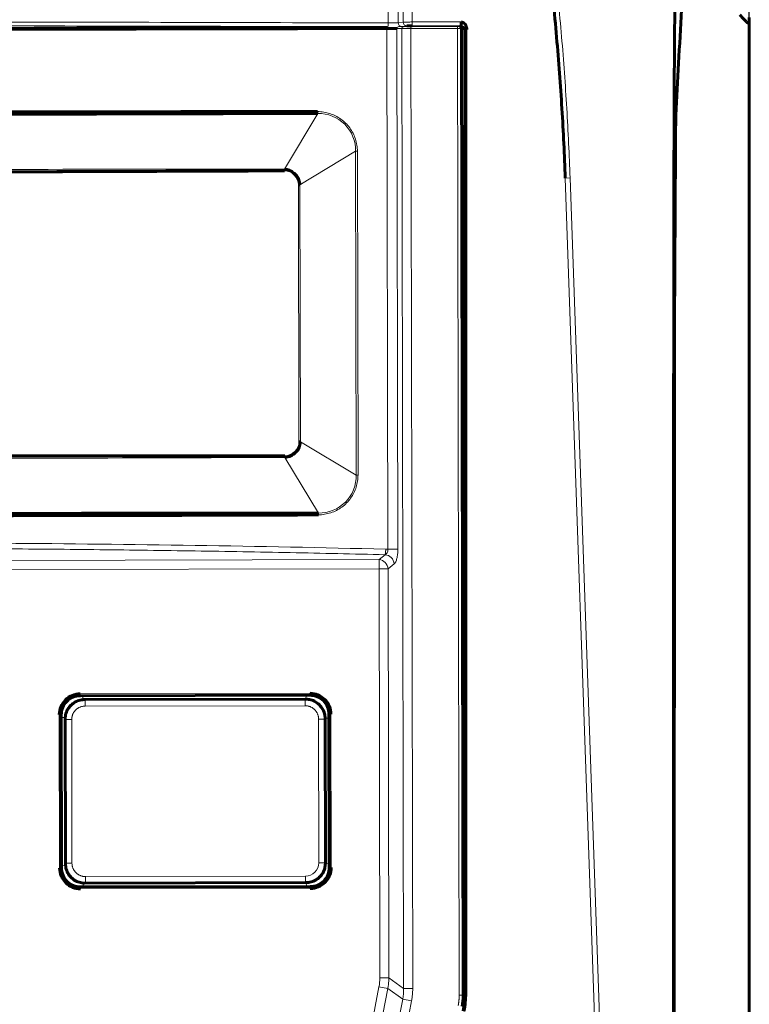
# Model space of a CAD drawing. Header units: millimetres. Extents: x 0 to 594, y 0 to 420.
# Tile 10 of 18: x 167 to 205, y 228 to 280. Entities that reach past the tile are written whole.
import ezdxf

# ---------------------------------------------------------------- set-up
doc = ezdxf.new("R2010")
doc.units = ezdxf.units.MM
doc.linetypes.add('K5LT_BASIC', pattern=[0])
doc.linetypes.add('K5LT_THIN', pattern=[0])
doc.layers.add('Системный слой', color=7, linetype='Continuous')
doc.styles.add('KDIMTEXTSTYLE', font='GOST_AU.SHX', dxfattribs={"width": 0.96, "oblique": 15, "height": 5})
doc.dimstyles.new('KDIMSTYLE (1.00)', dxfattribs={"dimtxt": 5, "dimasz": 1, "dimexe": 2, "dimexo": 0, "dimgap": 1, "dimtad": 1, "dimtxsty": 'KDIMTEXTSTYLE', "dimsah": 1, "dimcen": 0, "dimdle": 1, "dimadec": 0, "dimazin": 0, "dimtfac": 0.667, "dimtmove": 0, "dimatfit": 3, "dimfxl": 1, "dimtvp": 1, "dimtolj": 1, "dimtzin": 0, "dimarcsym": 0})

# ---------------------------------------------------------------- blocks, each defined once
blk = doc.blocks.new('KDIMARROW_01')
at = {"layer": 'Системный слой'}
blk.add_hatch(color=0, dxfattribs=at).paths.add_polyline_path([(0, 0), (-5, 0.658), (-4.5, 0), (-5, -0.658)])
at = {"layer": 'Системный слой', "color": 0, "linetype": 'K5LT_THIN', "lineweight": 18}
for p, q in [((-4.5, 0), (-5, 0.658)), ((-5, 0.658), (0, 0)), ((0, 0), (-5, -0.658)), ((-5, -0.658), (-4.5, 0)), ((0, 0), (-1, 0))]:
    blk.add_line(p, q, dxfattribs=at)

msp = doc.modelspace()

# ---------------------------------------------------------------- linework, layer by layer
at = {"layer": 'Системный слой', "color": 7, "linetype": 'K5LT_THIN', "lineweight": 18}
for p, q in [((186.125, 284.388), (186.125, 279.737)), ((186.648, 283.881), (186.648, 279.753)), ((186.908, 279.78), (186.908, 283.154)), ((187.382, 283.027), (187.382, 279.788)), ((186.057, 279.448), (186.108, 252.194)), ((186.84, 279.445), (186.58, 279.448)), ((186.58, 279.448), (186.631, 252.195)), ((186.648, 279.753), (186.908, 279.78)), ((186.934, 279.545), (186.674, 279.549)), ((186.838, 279.553), (187.098, 279.581)), ((186.934, 229.207), (186.84, 279.445)), ((187.314, 279.544), (189.745, 279.549)), ((187.314, 279.544), (187.314, 279.444)), ((189.745, 279.449), (187.314, 279.444)), ((187.314, 279.444), (187.408, 229.207)), ((187.382, 279.788), (189.936, 279.788)), ((187.382, 279.788), (187.382, 279.588)), ((187.382, 279.588), (189.936, 279.588)), ((189.745, 279.549), (189.745, 279.449)), ((189.84, 228.848), (189.745, 279.449)), ((189.846, 279.55), (189.852, 279.558)), ((189.936, 279.588), (189.936, 279.532)), ((189.954, 279.457), (189.945, 279.451)), ((189.945, 279.451), (190.04, 228.848)), ((190.236, 279.391), (190.236, 228.966)), ((180.691, 272.081), (182.436, 275.002)), ((181.504, 271.264), (184.421, 273.021)), ((184.453, 256.075), (184.421, 273.021)), ((184.513, 273.021), (184.421, 273.021)), ((184.545, 256.075), (184.513, 273.021)), ((195.641, 271.631), (195.391, 271.622)), ((195.391, 271.622), (198.154, 192.743)), ((195.641, 271.631), (198.403, 192.752)), ((181.456, 257.821), (181.431, 271.264)), ((181.504, 271.264), (181.53, 257.821)), ((184.453, 256.075), (181.53, 257.821)), ((180.719, 257.001), (182.476, 254.087)), ((184.453, 256.075), (184.545, 256.075)), ((186.108, 252.194), (186.631, 252.195)), ((126.366, 251.538), (185.645, 251.649)), ((185.964, 251.907), (185.645, 251.649)), ((185.646, 251.166), (185.645, 251.649)), ((185.646, 251.166), (126.367, 251.055)), ((186.121, 251.167), (185.646, 251.166)), ((185.686, 229.753), (185.646, 251.166)), ((186.121, 251.167), (186.44, 251.425)), ((186.121, 251.167), (186.161, 229.754)), ((170.01, 244.63), (182.028, 244.652)), ((170.01, 244.63), (170.01, 244.53)), ((182.028, 244.552), (170.01, 244.53)), ((170.014, 244.525), (170.01, 244.53)), ((170.15, 244.319), (170.145, 244.526)), ((170.26, 244.281), (170.219, 244.321)), ((170.26, 244.281), (181.779, 244.303)), ((170.26, 244.281), (170.26, 243.981)), ((181.82, 244.343), (181.779, 244.303)), ((181.78, 244.003), (181.779, 244.303)), ((181.831, 244.548), (181.82, 244.343)), ((182.024, 244.548), (182.028, 244.552)), ((182.028, 244.552), (182.028, 244.652)), ((181.78, 244.003), (170.26, 243.981)), ((168.927, 235.51), (168.912, 243.528)), ((169.012, 243.528), (168.912, 243.528)), ((169.012, 243.528), (169.027, 235.51)), ((169.016, 243.524), (169.012, 243.528)), ((169.016, 243.393), (169.224, 243.388)), ((169.221, 243.319), (169.262, 243.279)), ((169.562, 243.28), (169.262, 243.279)), ((169.276, 235.759), (169.262, 243.279)), ((169.562, 243.28), (169.576, 235.76)), ((182.781, 243.305), (182.481, 243.304)), ((182.495, 235.784), (182.481, 243.304)), ((182.781, 243.305), (182.821, 243.345)), ((182.781, 243.305), (182.795, 235.785)), ((182.821, 243.345), (183.026, 243.357)), ((183.026, 243.55), (183.03, 243.554)), ((183.045, 235.536), (183.03, 243.554)), ((183.13, 243.554), (183.03, 243.554)), ((183.13, 243.554), (183.145, 235.536)), ((168.927, 235.51), (169.027, 235.51)), ((169.031, 235.514), (169.027, 235.51)), ((169.238, 235.65), (169.031, 235.645)), ((169.276, 235.759), (169.236, 235.719)), ((169.276, 235.759), (169.576, 235.76)), ((182.495, 235.784), (182.795, 235.785)), ((182.836, 235.745), (182.795, 235.785)), ((183.04, 235.733), (182.836, 235.745)), ((183.041, 235.54), (183.045, 235.536)), ((183.045, 235.536), (183.145, 235.536)), ((170.277, 235.061), (181.797, 235.083)), ((170.277, 235.061), (170.277, 234.761)), ((181.797, 234.783), (181.797, 235.083)), ((170.029, 234.512), (182.047, 234.534)), ((170.033, 234.516), (170.029, 234.512)), ((170.029, 234.512), (170.029, 234.412)), ((170.164, 234.516), (170.168, 234.723)), ((170.237, 234.721), (170.277, 234.761)), ((181.797, 234.783), (170.277, 234.761)), ((181.797, 234.783), (181.838, 234.743)), ((181.838, 234.743), (181.85, 234.538)), ((182.043, 234.539), (182.047, 234.534)), ((182.047, 234.434), (182.047, 234.534)), ((182.047, 234.434), (170.029, 234.412)), ((185.686, 229.753), (186.161, 229.754)), ((186.934, 229.207), (186.161, 229.754)), ((185.643, 229.287), (182.656, 213.765)), ((186.103, 229.198), (183.116, 213.677)), ((186.103, 229.198), (185.643, 229.287)), ((186.103, 229.198), (186.887, 228.643)), ((186.934, 229.207), (187.408, 229.207)), ((189.84, 228.848), (190.04, 228.848)), ((190.04, 228.848), (190.048, 228.847)), ((190.236, 228.966), (190.136, 228.966)), ((183.781, 212.503), (186.887, 228.643)), ((184.241, 212.415), (187.347, 228.554)), ((187.347, 228.554), (186.887, 228.643))]:
    msp.add_line(p, q, dxfattribs=at)
at = {"layer": 'Системный слой', "color": 150, "linetype": 'K5LT_BASIC', "lineweight": 60, "true_color": 0x0080ff}
for p, q in [((205.024, 280.027), (205.024, 279.667)), ((189.921, 279.532), (189.936, 279.532)), ((189.954, 279.457), (190.048, 228.847)), ((190.136, 279.393), (190.136, 228.966)), ((190.136, 279.391), (190.136, 228.966)), ((205.024, 279.667), (205.024, 275.69)), ((205.024, 275.69), (205.024, 215.688)), ((201.162, 273.172), (201.165, 273.753)), ((201.162, 273.172), (201.162, 273.117)), ((201.109, 263.887), (201.162, 273.117)), ((169.999, 271.957), (168.775, 271.957)), ((180.691, 272.081), (180.692, 271.997)), ((181.504, 271.264), (181.431, 271.264)), ((201.101, 260.726), (201.077, 194.216)), ((181.456, 257.821), (181.53, 257.821)), ((180.719, 257.001), (180.72, 257.084)), ((201.045, 192.792), (201.063, 256.482)), ((170.014, 244.525), (182.024, 244.548)), ((181.82, 244.343), (170.219, 244.321)), ((169.031, 235.514), (169.016, 243.524)), ((169.221, 243.319), (169.236, 235.719)), ((182.836, 235.745), (182.821, 243.345)), ((183.026, 243.55), (183.041, 235.54)), ((182.043, 234.539), (170.033, 234.516)), ((170.237, 234.721), (181.838, 234.743))]:
    msp.add_line(p, q, dxfattribs=at)
at = {"layer": 'Системный слой', "color": 7, "linetype": 'K5LT_THIN', "lineweight": 18}
for centre, radius, start, end in [((181.795, 235.783), 0.7, 270.1006, 0.1139), ((185.136, 228.966), 5.1, 349, 0)]:
    msp.add_arc(centre, radius, start, end, dxfattribs=at)
at = {"layer": 'Системный слой', "color": 150, "linetype": 'K5LT_BASIC', "lineweight": 60, "true_color": 0x0080ff}
msp.add_arc((185.136, 228.966), 5, 349, 0, dxfattribs=at)
at = {"layer": 'Системный слой', "color": 7, "linetype": 'K5LT_THIN', "lineweight": 18}
for centre, major_axis, ratio, start_param, end_param in [((186.106, 279.737), (0.001, 0.2), 0.096847, 3.176663, 4.712718), ((186.675, 279.449), (0.0014, 0.1), 0.948678, 0.016557, 1.590801), ((186.838, 279.753), (0.021, -0.199), 0.948163, 4.613382, 6.173142), ((187.098, 279.78), (0.021, -0.199), 0.948163, 4.613382, 6.173141), ((187.314, 279.546), (0.4, 0.001), 0.005226, 3.463307, 4.712371), ((185.646, 251.166), (-0.314, 0.389), 0.919448, 4.075876, 5.564735), ((185.965, 251.424), (-0.314, 0.389), 0.919448, 4.075876, 5.564735)]:
    msp.add_ellipse(centre, major_axis=major_axis, ratio=ratio, start_param=start_param, end_param=end_param, dxfattribs=at)
at = {"layer": 'Системный слой', "color": 150, "linetype": 'K5LT_BASIC', "lineweight": 60, "true_color": 0x0080ff}
for points in [[(201.615, 283.273), (201.567, 282.314), (201.47, 280.416), (201.326, 277.63), (201.229, 275.812), (201.181, 274.913)], [(194.555, 282.857), (194.701, 281.55), (194.956, 278.975), (195.233, 275.234), (195.349, 272.814), (195.391, 271.622)], [(205.024, 279.667), (204.998, 279.689), (204.934, 279.747), (204.813, 279.865), (204.674, 280.007), (204.573, 280.114), (204.52, 280.17)], [(186.057, 279.448), (186.28, 279.448), (186.509, 279.449), (186.58, 279.448)], [(187.098, 279.581), (187.103, 279.581), (187.115, 279.582), (187.143, 279.584), (187.183, 279.585), (187.236, 279.587), (187.304, 279.588), (187.355, 279.588), (187.382, 279.588)], [(189.954, 279.457), (189.953, 279.525), (189.92, 279.558), (189.852, 279.558)], [(190.236, 279.391), (190.238, 279.429), (190.232, 279.503), (190.198, 279.611), (190.137, 279.7), (190.048, 279.769), (189.976, 279.785), (189.936, 279.788)], [(189.936, 279.788), (189.937, 279.753), (189.937, 279.684), (189.937, 279.609), (189.936, 279.589), (189.936, 279.588)], [(190.136, 279.332), (190.136, 279.398), (190.086, 279.481), (190.003, 279.532), (189.936, 279.532)], [(182.436, 275.002), (164.829, 274.953), (147.095, 274.919), (129.488, 274.902)], [(182.432, 275.1), (176.572, 275.101), (164.8, 275.074), (147.124, 275.041), (135.352, 275.024), (129.492, 275.001)], [(201.165, 273.753), (201.167, 273.956), (201.169, 274.323), (201.175, 274.732), (201.178, 274.874), (201.181, 274.913)], [(180.692, 271.997), (175.681, 271.975), (165.327, 271.938), (148.068, 271.904), (136.88, 271.902), (131.243, 271.905)], [(181.504, 271.264), (181.501, 271.356), (181.46, 271.528), (181.356, 271.731), (181.153, 271.932), (180.966, 272.03), (180.789, 272.076), (180.691, 272.081)], [(201.101, 260.726), (201.102, 261.162), (201.102, 261.978), (201.105, 263.088), (201.108, 263.64), (201.109, 263.887)], [(180.719, 257.001), (180.83, 257.006), (181.041, 257.06), (181.312, 257.257), (181.472, 257.505), (181.526, 257.71), (181.53, 257.821)], [(131.271, 256.992), (136.283, 257.014), (146.636, 257.051), (163.896, 257.085), (175.083, 257.087), (180.72, 257.084)], [(129.527, 253.987), (147.134, 254.036), (164.868, 254.07), (182.476, 254.087)], [(129.531, 253.889), (135.391, 253.888), (147.163, 253.915), (164.839, 253.948), (176.612, 253.965), (182.471, 253.988)], [(170.01, 244.63), (169.858, 244.627), (169.58, 244.572), (169.212, 244.327), (168.968, 243.958), (168.914, 243.679), (168.912, 243.528)], [(170.014, 244.525), (169.883, 244.525), (169.622, 244.473), (169.289, 244.25), (169.068, 243.916), (169.016, 243.655), (169.016, 243.524)], [(169.224, 243.388), (169.23, 243.483), (169.271, 243.672), (169.409, 243.926), (169.613, 244.131), (169.867, 244.27), (170.055, 244.312), (170.15, 244.319)], [(170.219, 244.321), (170.212, 244.321), (170.196, 244.321), (170.173, 244.32), (170.158, 244.319), (170.15, 244.319)], [(181.82, 244.343), (181.907, 244.343), (182.081, 244.32), (182.325, 244.22), (182.535, 244.059), (182.696, 243.85), (182.798, 243.607), (182.821, 243.432), (182.821, 243.345)], [(183.026, 243.55), (183.025, 243.681), (182.973, 243.942), (182.75, 244.275), (182.416, 244.497), (182.155, 244.548), (182.024, 244.548)], [(183.13, 243.554), (183.127, 243.706), (183.072, 243.985), (182.827, 244.352), (182.458, 244.596), (182.179, 244.65), (182.028, 244.652)], [(169.224, 243.388), (169.223, 243.381), (169.222, 243.365), (169.221, 243.342), (169.221, 243.327), (169.221, 243.319)], [(168.927, 235.51), (168.93, 235.358), (168.985, 235.079), (169.23, 234.712), (169.599, 234.468), (169.877, 234.414), (170.029, 234.412)], [(169.031, 235.514), (169.031, 235.383), (169.084, 235.122), (169.307, 234.789), (169.64, 234.567), (169.902, 234.516), (170.033, 234.516)], [(169.236, 235.719), (169.236, 235.711), (169.236, 235.696), (169.237, 235.673), (169.238, 235.658), (169.238, 235.65)], [(170.168, 234.723), (170.073, 234.73), (169.885, 234.77), (169.63, 234.909), (169.425, 235.113), (169.286, 235.367), (169.245, 235.555), (169.238, 235.65)], [(182.836, 235.745), (182.836, 235.657), (182.813, 235.483), (182.712, 235.239), (182.552, 235.029), (182.343, 234.868), (182.099, 234.766), (181.925, 234.743), (181.838, 234.743)], [(182.043, 234.539), (182.173, 234.539), (182.435, 234.591), (182.768, 234.814), (182.989, 235.148), (183.041, 235.409), (183.041, 235.54)], [(182.047, 234.434), (182.199, 234.437), (182.477, 234.492), (182.845, 234.737), (183.088, 235.106), (183.143, 235.385), (183.145, 235.536)], [(170.168, 234.723), (170.176, 234.723), (170.191, 234.722), (170.214, 234.721), (170.23, 234.721), (170.237, 234.721)], [(189.994, 228.274), (190.031, 228.464), (190.049, 228.655), (190.048, 228.847)]]:
    msp.add_open_spline(points, degree=3, dxfattribs=at)
at = {"layer": 'Системный слой', "color": 7, "linetype": 'K5LT_THIN', "lineweight": 18}
for points in [[(194.821, 282.887), (194.965, 281.578), (195.217, 278.997), (195.488, 275.25), (195.601, 272.825), (195.641, 271.631)], [(125.919, 279.737), (132.587, 279.759), (145.965, 279.79), (166.079, 279.79), (179.457, 279.759), (186.125, 279.737)], [(125.938, 279.537), (132.611, 279.559), (145.965, 279.59), (166.079, 279.59), (179.433, 279.559), (186.106, 279.537)], [(186.125, 279.737), (186.148, 279.737), (186.191, 279.737), (186.252, 279.737), (186.313, 279.737), (186.375, 279.739), (186.438, 279.74), (186.503, 279.742), (186.564, 279.746), (186.614, 279.749), (186.639, 279.752), (186.648, 279.753)], [(186.84, 279.445), (186.862, 279.445), (186.933, 279.444), (187.106, 279.444), (187.245, 279.444), (187.314, 279.444)], [(186.908, 279.78), (186.916, 279.781), (186.936, 279.782), (186.983, 279.784), (187.05, 279.785), (187.139, 279.786), (187.251, 279.787), (187.337, 279.788), (187.382, 279.788)], [(189.745, 279.449), (189.78, 279.449), (189.85, 279.449), (189.926, 279.449), (189.945, 279.451), (189.945, 279.451)], [(189.936, 279.588), (189.96, 279.588), (190.007, 279.58), (190.071, 279.544), (190.122, 279.48), (190.136, 279.422), (190.136, 279.391)], [(190.136, 279.391), (190.136, 279.395), (190.146, 279.388), (190.184, 279.389), (190.219, 279.393), (190.236, 279.391)], [(184.513, 273.021), (184.513, 273.127), (184.497, 273.339), (184.422, 273.66), (184.294, 273.966), (184.12, 274.249), (183.905, 274.501), (183.653, 274.712), (183.372, 274.88), (183.072, 275.004), (182.755, 275.072), (182.548, 275.1), (182.432, 275.1)], [(182.436, 275.002), (182.438, 275.029), (182.432, 275.069), (182.432, 275.1)], [(182.436, 275.002), (182.956, 275.014), (184.006, 274.594), (184.433, 273.542), (184.421, 273.021)], [(180.691, 272.081), (172.45, 272.09), (155.967, 272.042), (139.485, 272.028), (131.244, 271.988)], [(180.692, 271.997), (181.075, 272), (181.43, 271.648), (181.431, 271.264)], [(181.456, 257.821), (181.457, 257.436), (181.102, 257.083), (180.72, 257.084)], [(131.272, 256.908), (139.513, 256.899), (155.996, 256.947), (172.478, 256.961), (180.719, 257.001)], [(182.471, 253.988), (182.589, 253.988), (182.798, 254.018), (183.124, 254.09), (183.43, 254.221), (183.709, 254.394), (183.957, 254.608), (184.167, 254.86), (184.336, 255.142), (184.459, 255.446), (184.53, 255.763), (184.545, 255.97), (184.545, 256.075)], [(184.453, 256.075), (184.466, 255.554), (184.044, 254.5), (182.995, 254.076), (182.476, 254.087)], [(182.476, 254.087), (182.477, 254.055), (182.471, 254.024), (182.471, 253.988)], [(186, 252.196), (179.347, 252.357), (166.025, 252.562), (145.983, 252.524), (132.662, 252.269), (126.01, 252.084)], [(186.108, 252.194), (186.114, 252.061), (186.05, 251.938), (185.964, 251.907)], [(186, 252.196), (186.038, 252.195), (186.07, 252.195), (186.108, 252.194)], [(186.631, 252.195), (186.631, 252.1), (186.62, 251.925), (186.585, 251.713), (186.52, 251.519), (186.468, 251.448), (186.44, 251.425)], [(169.012, 243.528), (169.011, 244.053), (169.488, 244.529), (170.01, 244.53)], [(169.262, 243.279), (169.261, 243.367), (169.284, 243.541), (169.385, 243.786), (169.545, 243.995), (169.754, 244.156), (169.998, 244.257), (170.172, 244.281), (170.26, 244.281)], [(181.779, 244.303), (181.867, 244.303), (182.042, 244.28), (182.286, 244.179), (182.495, 244.019), (182.656, 243.81), (182.758, 243.566), (182.781, 243.392), (182.781, 243.305)], [(182.028, 244.552), (182.553, 244.554), (183.029, 244.076), (183.03, 243.554)], [(170.029, 234.512), (169.504, 234.51), (169.028, 234.988), (169.027, 235.51)], [(170.277, 234.761), (170.19, 234.761), (170.015, 234.784), (169.771, 234.885), (169.561, 235.045), (169.401, 235.254), (169.299, 235.498), (169.276, 235.672), (169.276, 235.759)], [(182.795, 235.785), (182.795, 235.697), (182.773, 235.523), (182.672, 235.278), (182.511, 235.069), (182.302, 234.908), (182.059, 234.807), (181.884, 234.783), (181.797, 234.783)], [(183.045, 235.536), (183.046, 235.011), (182.569, 234.535), (182.047, 234.534)], [(185.686, 229.753), (185.687, 229.597), (185.672, 229.44), (185.643, 229.287)], [(186.103, 229.198), (186.115, 229.259), (186.136, 229.381), (186.155, 229.566), (186.16, 229.691), (186.161, 229.754)], [(186.934, 229.207), (186.936, 229.017), (186.921, 228.828), (186.887, 228.643)], [(187.347, 228.554), (187.361, 228.626), (187.383, 228.77), (187.404, 228.988), (187.408, 229.134), (187.408, 229.207)]]:
    msp.add_open_spline(points, degree=3, dxfattribs=at)
at = {"layer": 'Системный слой', "color": 150, "linetype": 'K5LT_BASIC', "lineweight": 60, "true_color": 0x0080ff}
msp.add_open_spline([(201.145, 280.893), (201.137, 280.847), (201.122, 280.288), (201.1, 277.911), (201.081, 273.192), (201.068, 265.669), (201.064, 259.681), (201.063, 256.482)], degree=3, knots=[0, 0, 0, 0, 0.125, 0.25, 0.5, 0.75, 1, 1, 1, 1], dxfattribs=at)
msp.add_rational_spline([(186.057, 279.448), (166.02, 279.405), (145.888, 279.368), (125.85, 279.33)], [1, 0.996866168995, 0.996866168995, 1], degree=3, dxfattribs=at)
at = {"layer": 'Системный слой', "color": 7, "linetype": 'K5LT_THIN', "lineweight": 18}
for points, weights in [([(186.047, 279.55), (166.016, 279.502), (145.891, 279.464), (125.86, 279.437)], [1, 0.996866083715, 0.996866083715, 1]), ([(186.047, 279.55), (186.053, 279.549), (186.057, 279.507), (186.057, 279.448)], [1, 0.801415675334, 0.801415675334, 1]), ([(186.84, 279.445), (186.84, 279.504), (186.879, 279.545), (186.934, 279.545)], [1, 0.806239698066, 0.806239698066, 1]), ([(189.846, 279.55), (189.904, 279.549), (189.944, 279.508), (189.945, 279.451)], [1, 0.810428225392, 0.810428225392, 1]), ([(126.046, 251.795), (145.985, 252.35), (166.024, 252.387), (185.964, 251.907)], [1, 0.996667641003, 0.996667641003, 1]), ([(185.964, 251.907), (185.978, 251.943), (185.989, 252.055), (186, 252.196)], [1, 0.862132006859, 0.862132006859, 1]), ([(169.562, 243.28), (169.561, 243.69), (169.85, 243.98), (170.26, 243.981)], [1, 0.804686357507, 0.804686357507, 1]), ([(181.78, 244.003), (182.19, 244.003), (182.48, 243.714), (182.481, 243.304)], [1, 0.804686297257, 0.804686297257, 1]), ([(170.277, 235.061), (169.867, 235.061), (169.576, 235.35), (169.576, 235.76)], [1, 0.804686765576, 0.804686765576, 1]), ([(189.84, 228.848), (189.84, 228.668), (189.823, 228.489), (189.79, 228.313)], [1, 0.99692708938, 0.99692708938, 1]), ([(190.04, 228.848), (190.04, 228.656), (190.022, 228.464), (189.986, 228.275)], [1, 0.99693095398, 0.99693095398, 1])]:
    msp.add_rational_spline(points, weights, degree=3, dxfattribs=at)
msp.add_open_spline([(189.846, 279.55), (189.846, 279.549), (189.835, 279.549), (189.8, 279.549), (189.766, 279.549), (189.745, 279.549)], degree=3, knots=[0, 0, 0, 0, 0.3333333, 0.6666667, 0.9999898, 0.9999898, 0.9999898, 0.9999898], dxfattribs=at)

# ---------------------------------------------------------------- dimensions: what is measured, and where the dimension line sits
at = {"layer": 'Системный слой', "color": 7}
msp.add_linear_dim(base=(107.024, 311.657), p1=(205.024, 275.69), p2=(107.024, 275.69), location=(156.024, 311.657), text='\\H5.0;\\W0.965;\\Q15;\\H5.0;\\W0.965;\\Q15;\\Q15;Ш', dimstyle='KDIMSTYLE (1.00)', override={"dimexo": 0, "dimblk1": 'KDIMARROW_01', "dimblk2": 'KDIMARROW_01', "dimse1": 0, "dimse2": 0, "dimclrt": 7, "dimtolj": 1}, dxfattribs=at).render()

doc.saveas('drawing.dxf')
